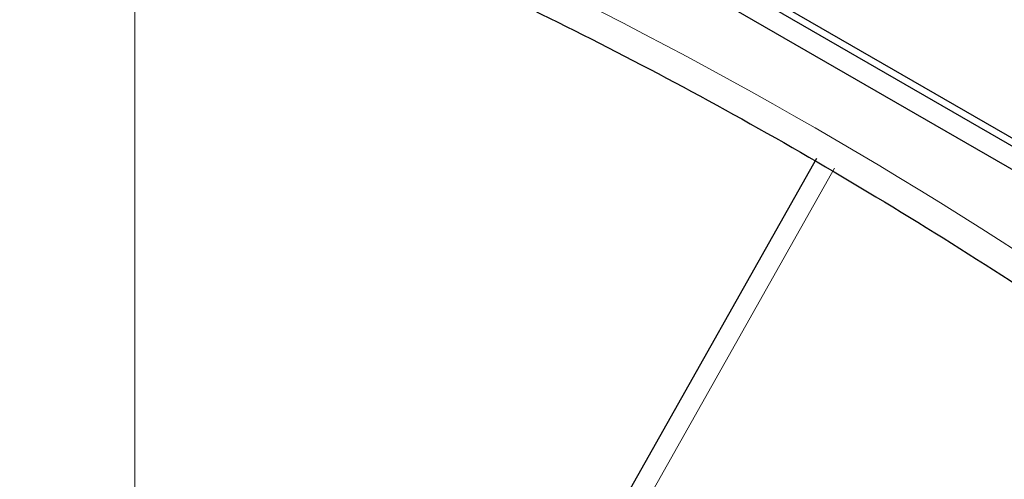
# Paper-space layout 'Blatt4' of a CAD drawing. Header units: millimetres. Extents: x 5 to 418, y 2 to 292.
# Tile 14 of 70: x 127.71 to 130.26, y 148.65 to 149.85. Entities that reach past the tile are written whole.
import ezdxf

# ---------------------------------------------------------------- set-up
doc = ezdxf.new("R2010")
doc.units = ezdxf.units.MM

psp = doc.layouts.new('Blatt4')

# ---------------------------------------------------------------- linework, layer by layer
at = {"color": 7, "linetype": 'Continuous', "lineweight": 25}
for p, q in [((125.2479, 152.3632), (134.0867, 147.2606)), ((127.5106, 151.1181), (134.0867, 147.3218)), ((127.5283, 151.1284), (134.1044, 147.3321)), ((129.774, 149.486), (128.9558, 148.0352))]:
    psp.add_line(p, q, dxfattribs=at)
at = {"color": 7, "linetype": 'Continuous', "lineweight": 18}
for p, q in [((128.0055, 150.1871), (128.0055, 146.9772)), ((129.8204, 149.4607), (129.0022, 148.0099))]:
    psp.add_line(p, q, dxfattribs=at)
psp.add_arc((123.7915, 139.2087), 11.9587, 50.30384, 69.70154, dxfattribs=at)
at = {"color": 7, "linetype": 'Continuous', "lineweight": 25}
psp.add_open_spline([(128.0345, 150.2908), (128.1533, 150.2475), (128.4991, 150.1215), (129.0802, 149.8608), (129.7758, 149.4881), (130.4727, 149.0498), (131.0311, 148.6497), (131.3549, 148.3928), (131.4498, 148.3176)], degree=3, knots=[0, 0, 0, 0, 0.106109, 0.308603, 0.511101, 0.713584, 0.916095, 1, 1, 1, 1], dxfattribs=at)

doc.saveas('drawing.dxf')
